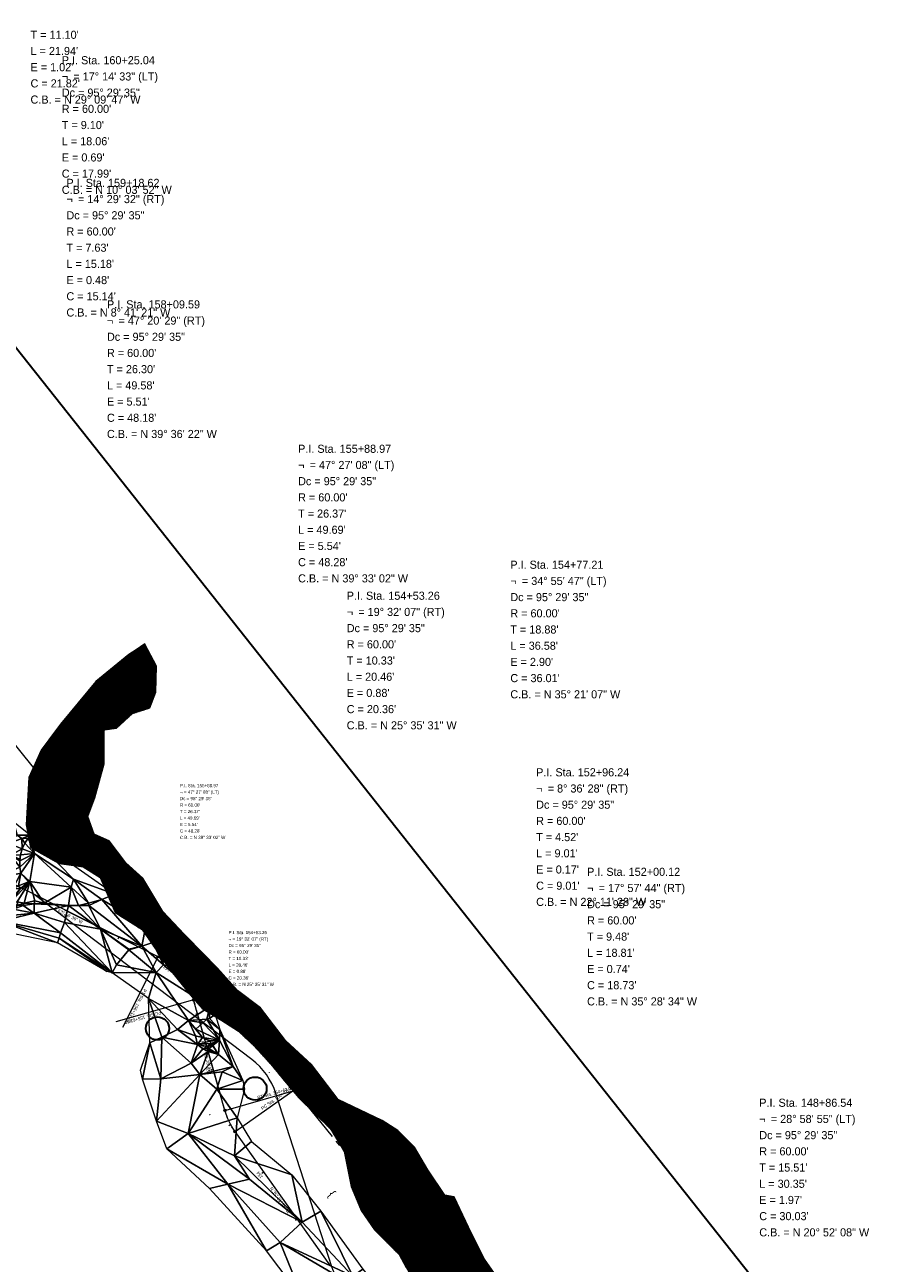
# Model space of a CAD drawing. Extents: x 2399984 to 2508823, y 556481 to 592637.
# Tile 120 of 158: x 2437080 to 2437830, y 565239 to 566309. Entities that reach past the tile are written whole.
import ezdxf
from ezdxf.enums import TextEntityAlignment as Align

# ---------------------------------------------------------------- set-up
doc = ezdxf.new("R2010")
doc.units = 0
doc.header["$MEASUREMENT"] = 0
for name, pattern in [('cl20', [100, 5, -5, 80, -5, 5]), ('cl50', [100, 7.5, -7.5, 70, -7.5, 7.5]), ('stream', [1.4, 0.7, -0.1, 0.1, -0.1, 0.1, -0.1, 0.1, -0.1])]:
    doc.linetypes.add(name, pattern=pattern)
for name, color, linetype, lineweight in [('DT_X_Triangles', 91, 'Continuous', 0), ('DV_X_Text', 7, 'Continuous', 0), ('EV_Ecological_Wetlands', 151, 'stream', 13), ('GE_P_CL_20', 7, 'cl20', 13), ('GE_P_CL_50', 7, 'cl50', 13), ('RW_X_CL_20', 6, 'cl20', 0)]:
    doc.layers.add(name, color=color, linetype=linetype, lineweight=lineweight)
for name, color, linetype, lineweight, plot in [('GK_Visualization', 30, 'Continuous', 13, False), ('SC_Scratch1', 7, 'Continuous', 0, False), ('SC_Scratch2', 7, 'Continuous', 0, False)]:
    doc.layers.add(name, color=color, linetype=linetype, lineweight=lineweight, plot=plot)
doc.styles.add('Slanted-Normal LS 0.50', font='font31.shx', dxfattribs={"height": 0.14})
doc.styles.add('Style-font30', font='font30.shx')
doc.styles.add('Style-font31', font='font31.shx')

# ---------------------------------------------------------------- blocks, each defined once
blk = doc.blocks.new('X_66')
at = {"layer": 'GK_Visualization', "color": 1, "linetype": 'Continuous', "lineweight": 0}
for p, q in [((-0.1, -0.1), (0.1, 0.1)), ((-0.1, 0.1), (0.1, -0.1))]:
    blk.add_line(p, q, dxfattribs=at)
blk = doc.blocks.new('X_67')
at = {"layer": 'GK_Visualization', "color": 1, "linetype": 'Continuous', "lineweight": 0}
for p, q in [((-0.1, -0.1), (0.1, 0.1)), ((-0.1, 0.1), (0.1, -0.1))]:
    blk.add_line(p, q, dxfattribs=at)
blk = doc.blocks.new('X_68')
at = {"layer": 'GK_Visualization', "color": 1, "linetype": 'Continuous', "lineweight": 0}
for p, q in [((-0.1, -0.1), (0.1, 0.1)), ((-0.1, 0.1), (0.1, -0.1))]:
    blk.add_line(p, q, dxfattribs=at)
blk = doc.blocks.new('X_69')
at = {"layer": 'GK_Visualization', "color": 1, "linetype": 'Continuous', "lineweight": 0}
for p, q in [((-0.1, -0.1), (0.1, 0.1)), ((-0.1, 0.1), (0.1, -0.1))]:
    blk.add_line(p, q, dxfattribs=at)
blk = doc.blocks.new('SURVPN-CROSS_4')
at = {"layer": 'GK_Visualization', "color": 30, "linetype": 'Continuous', "lineweight": 0}
for p, q in [((0.1, 0), (-0.1, 0)), ((0, 0.1), (0, -0.1))]:
    blk.add_line(p, q, dxfattribs=at)
blk = doc.blocks.new('SURVPN-CROSS_5')
at = {"layer": 'GK_Visualization', "color": 30, "linetype": 'Continuous', "lineweight": 0}
for p, q in [((0.1, 0), (-0.1, 0)), ((0, 0.1), (0, -0.1))]:
    blk.add_line(p, q, dxfattribs=at)
blk = doc.blocks.new('SURVPN-CROSS_6')
at = {"layer": 'GK_Visualization', "color": 30, "linetype": 'Continuous', "lineweight": 0}
for p, q in [((0.1, 0), (-0.1, 0)), ((0, 0.1), (0, -0.1))]:
    blk.add_line(p, q, dxfattribs=at)
blk = doc.blocks.new('SURVPN-CROSS_7')
at = {"layer": 'GK_Visualization', "color": 30, "linetype": 'Continuous', "lineweight": 0}
for p, q in [((0.1, 0), (-0.1, 0)), ((0, 0.1), (0, -0.1))]:
    blk.add_line(p, q, dxfattribs=at)
blk = doc.blocks.new('X_177')
at = {"layer": 'GK_Visualization', "color": 1, "linetype": 'Continuous', "lineweight": 0}
for p, q in [((-0.1, -0.1), (0.1, 0.1)), ((-0.1, 0.1), (0.1, -0.1))]:
    blk.add_line(p, q, dxfattribs=at)
blk = doc.blocks.new('X_178')
at = {"layer": 'GK_Visualization', "color": 1, "linetype": 'Continuous', "lineweight": 0}
for p, q in [((-0.1, -0.1), (0.1, 0.1)), ((-0.1, 0.1), (0.1, -0.1))]:
    blk.add_line(p, q, dxfattribs=at)
blk = doc.blocks.new('X_179')
at = {"layer": 'GK_Visualization', "color": 1, "linetype": 'Continuous', "lineweight": 0}
for p, q in [((-0.1, -0.1), (0.1, 0.1)), ((-0.1, 0.1), (0.1, -0.1))]:
    blk.add_line(p, q, dxfattribs=at)
blk = doc.blocks.new('SURVPN-CROSS_119')
at = {"layer": 'GK_Visualization', "color": 30, "linetype": 'Continuous', "lineweight": 0}
for p, q in [((0.1, 0), (-0.1, 0)), ((0, 0.1), (0, -0.1))]:
    blk.add_line(p, q, dxfattribs=at)
blk = doc.blocks.new('SURVPN-CROSS_120')
at = {"layer": 'GK_Visualization', "color": 30, "linetype": 'Continuous', "lineweight": 0}
for p, q in [((0.1, 0), (-0.1, 0)), ((0, 0.1), (0, -0.1))]:
    blk.add_line(p, q, dxfattribs=at)
blk = doc.blocks.new('SURVPN-CROSS_121')
at = {"layer": 'GK_Visualization', "color": 30, "linetype": 'Continuous', "lineweight": 0}
for p, q in [((0.1, 0), (-0.1, 0)), ((0, 0.1), (0, -0.1))]:
    blk.add_line(p, q, dxfattribs=at)
blk = doc.blocks.new('SURVPN-CROSS_122')
at = {"layer": 'GK_Visualization', "color": 30, "linetype": 'Continuous', "lineweight": 0}
for p, q in [((0.1, 0), (-0.1, 0)), ((0, 0.1), (0, -0.1))]:
    blk.add_line(p, q, dxfattribs=at)
blk = doc.blocks.new('SURVPN-CROSS_123')
at = {"layer": 'GK_Visualization', "color": 30, "linetype": 'Continuous', "lineweight": 0}
for p, q in [((0.1, 0), (-0.1, 0)), ((0, 0.1), (0, -0.1))]:
    blk.add_line(p, q, dxfattribs=at)

msp = doc.modelspace()

# ---------------------------------------------------------------- hatches: boundary and pattern name
at = {"layer": 'EV_Ecological_Wetlands', "linetype": 'Continuous'}
h = msp.add_hatch(dxfattribs=at)
h.set_pattern_fill('HATCH', color=256, style=0, pattern_type=2)
h.set_pattern_definition([(354.46451, (2437548.52297, 565046.35364), (0.04823113, 0.49766832), [])])
h.paths.add_polyline_path([(2437449.8, 564974.7), (2437494.4, 564936.6), (2437541.1, 564917.7), (2437586.4, 564881.4), (2437608.2, 564883.6), (2437614.8, 564880.6), (2437638.9, 564870), (2437659.3, 564880.6), (2437666.6, 564884.4), (2437693.7, 564898.6), (2437709.3, 564906.7), (2437721.9, 564917.9), (2437723.7, 564932.4), (2437703.4, 564941.7), (2437693.7, 564964.3), (2437683.4, 564985.1), (2437673.6, 564996.8), (2437650.8, 565021.9), (2437630.9, 565041.7), (2437607.9, 565061), (2437588.2, 565075.2), (2437569.5, 565096.4), (2437559, 565112.1), (2437552, 565128.9), (2437549, 565149.4), (2437544.9, 565169.5), (2437539.2, 565178.6), (2437530.3, 565191), (2437521.7, 565198.6), (2437503.6, 565204), (2437495.8, 565215.4), (2437477.1, 565242.4), (2437465.9, 565264.5), (2437450.8, 565296.1), (2437442.9, 565297.7), (2437428.1, 565319.5), (2437416.5, 565339.2), (2437402.1, 565353.6), (2437388.6, 565362.2), (2437350.6, 565380.2), (2437327.6, 565410.6), (2437305.3, 565431.4), (2437283.7, 565459.4), (2437263.7, 565474.5), (2437246.4, 565493.9), (2437219.6, 565521.3), (2437217.6, 565523.3), (2437199.2, 565542.8), (2437182.1, 565571.5), (2437167.4, 565584.8), (2437153, 565604), (2437139.9, 565609.6), (2437134.4, 565625), (2437140.6, 565641), (2437148.6, 565670.5), (2437148.5, 565698.8), (2437148.5, 565699.8), (2437159.2, 565701.3), (2437173, 565713.8), (2437188.1, 565718.7), (2437193.1, 565732.4), (2437193.8, 565754.8), (2437186.2, 565769), (2437183.6, 565774), (2437176.1, 565769), (2437169.9, 565764.9), (2437141.5, 565741.5), (2437111, 565704.7), (2437106.6, 565698.8), (2437094.3, 565682.2), (2437083.6, 565658.5), (2437081.3, 565617.8), (2437085, 565598.2), (2437109.7, 565584.2), (2437130.5, 565581.5), (2437145.2, 565572.3), (2437158.1, 565541.8), (2437181.3, 565527.1), (2437204.3, 565494.1), (2437221.9, 565471.9), (2437233.2, 565458.9), (2437250.3, 565448.7), (2437264.6, 565439.3), (2437278.6, 565426), (2437292.5, 565410.8), (2437304.3, 565396.4), (2437316.8, 565381.7), (2437344, 565354.9), (2437355.8, 565335.3), (2437362, 565305.2), (2437370.7, 565284.5), (2437382.2, 565267.7), (2437386.2, 565263.6), (2437403.3, 565246.3), (2437409.4, 565235.1), (2437426.3, 565203.6), (2437448.6, 565171.8), (2437449.2, 565167.9), (2437453.4, 565144.6), (2437458.3, 565140.8), (2437469.6, 565130.6), (2437475.6, 565111.4), (2437477.7, 565082.9), (2437474.7, 565072.1), (2437470.5, 565057.3), (2437448, 565043.7), (2437432.6, 565026.6), (2437426.3, 565007.4), (2437432.9, 564991.6), (2437448.2, 564976.4)])

# ---------------------------------------------------------------- linework, layer by layer
at = {"linetype": 'Continuous', "flags": 128}
for points in [[(2437219.6, 565521.3), (2437217.6, 565523.3)], [(2437362, 565305.2), (2437362.1, 565305.2)], [(2437382.2, 565267.7), (2437386.2, 565263.6)]]:
    msp.add_lwpolyline(points, dxfattribs=at)
at = {"layer": 'EV_Ecological_Wetlands', "linetype": 'Continuous', "flags": 128}
for points in [[(2437495.8, 565215.4), (2437477.1, 565242.4), (2437465.9, 565264.5), (2437450.8, 565296.1), (2437442.9, 565297.7), (2437428.1, 565319.5), (2437416.5, 565339.2), (2437402.1, 565353.6), (2437388.6, 565362.2), (2437350.6, 565380.2), (2437327.6, 565410.6), (2437305.3, 565431.4), (2437283.7, 565459.4), (2437263.7, 565474.5), (2437246.4, 565493.9), (2437219.6, 565521.3), (2437217.6, 565523.3), (2437199.2, 565542.8), (2437182.1, 565571.5), (2437167.4, 565584.8), (2437153, 565604), (2437139.9, 565609.6), (2437134.4, 565625), (2437140.6, 565641), (2437148.6, 565670.5), (2437148.5, 565698.8), (2437148.5, 565699.8), (2437159.2, 565701.3), (2437173, 565713.8), (2437188.1, 565718.7), (2437193.1, 565732.4), (2437193.8, 565754.8), (2437186.2, 565769), (2437183.6, 565774), (2437176.1, 565769), (2437169.9, 565764.9), (2437141.5, 565741.5), (2437111, 565704.7), (2437106.6, 565698.8), (2437094.3, 565682.2), (2437083.6, 565658.5), (2437081.3, 565617.8), (2437085, 565598.2), (2437109.7, 565584.2), (2437130.5, 565581.5), (2437145.2, 565572.3), (2437158.1, 565541.8), (2437181.3, 565527.1), (2437204.3, 565494.1), (2437221.9, 565471.9), (2437233.2, 565458.9), (2437250.3, 565448.7), (2437264.6, 565439.3), (2437278.6, 565426), (2437292.5, 565410.8), (2437304.3, 565396.4), (2437316.8, 565381.7), (2437344, 565354.9), (2437355.8, 565335.3), (2437362, 565305.2), (2437370.7, 565284.5), (2437382.2, 565267.7), (2437386.2, 565263.6), (2437403.3, 565246.3), (2437409.4, 565235.1)], [(2437176.1, 565769), (2437169.9, 565764.9)], [(2437183.6, 565774), (2437176.1, 565769)], [(2437186.2, 565769), (2437183.6, 565774)], [(2437193.8, 565754.8), (2437186.2, 565769)], [(2437169.9, 565764.9), (2437141.5, 565741.5)], [(2437193.1, 565732.4), (2437193.8, 565754.8)], [(2437141.5, 565741.5), (2437111, 565704.7)], [(2437188.1, 565718.7), (2437193.1, 565732.4)], [(2437159.2, 565701.3), (2437173, 565713.8)], [(2437173, 565713.8), (2437188.1, 565718.7)], [(2437111, 565704.7), (2437106.6, 565698.8)], [(2437106.6, 565698.8), (2437094.3, 565682.2)], [(2437148.5, 565699.8), (2437159.2, 565701.3)], [(2437148.5, 565698.8), (2437148.5, 565699.8)], [(2437148.6, 565670.5), (2437148.5, 565698.8)], [(2437094.3, 565682.2), (2437083.6, 565658.5)], [(2437140.6, 565641), (2437148.6, 565670.5)], [(2437083.6, 565658.5), (2437081.3, 565617.8)], [(2437134.4, 565625), (2437140.6, 565641)], [(2437081.3, 565617.8), (2437085, 565598.2)], [(2437139.9, 565609.6), (2437134.4, 565625)], [(2437153, 565604), (2437139.9, 565609.6)], [(2437085, 565598.2), (2437109.7, 565584.2)], [(2437167.4, 565584.8), (2437153, 565604)], [(2437109.7, 565584.2), (2437130.5, 565581.5)], [(2437182.1, 565571.5), (2437167.4, 565584.8)], [(2437130.5, 565581.5), (2437145.2, 565572.3)], [(2437145.2, 565572.3), (2437158.1, 565541.8)], [(2437199.2, 565542.8), (2437182.1, 565571.5)], [(2437158.1, 565541.8), (2437181.3, 565527.1)], [(2437283.7, 565459.4), (2437263.7, 565474.5)], [(2437233.2, 565458.9), (2437250.3, 565448.7)], [(2437305.3, 565431.4), (2437283.7, 565459.4)], [(2437250.3, 565448.7), (2437264.6, 565439.3)], [(2437264.6, 565439.3), (2437278.6, 565426)], [(2437278.6, 565426), (2437292.5, 565410.8)], [(2437327.6, 565410.6), (2437305.3, 565431.4)], [(2437292.5, 565410.8), (2437304.3, 565396.4)], [(2437350.6, 565380.2), (2437327.6, 565410.6)], [(2437304.3, 565396.4), (2437316.8, 565381.7)], [(2437316.8, 565381.7), (2437344, 565354.9)], [(2437388.6, 565362.2), (2437350.6, 565380.2)], [(2437402.1, 565353.6), (2437388.6, 565362.2)], [(2437344, 565354.9), (2437355.8, 565335.3)], [(2437416.5, 565339.2), (2437402.1, 565353.6)], [(2437428.1, 565319.5), (2437416.5, 565339.2)], [(2437355.8, 565335.3), (2437362, 565305.2)], [(2437442.9, 565297.7), (2437428.1, 565319.5)], [(2437362.1, 565305.2), (2437370.7, 565284.5)], [(2437450.8, 565296.1), (2437442.9, 565297.7)], [(2437465.9, 565264.5), (2437450.8, 565296.1)], [(2437370.7, 565284.5), (2437382.2, 565267.7)], [(2437386.2, 565263.6), (2437403.3, 565246.3)], [(2437477.1, 565242.4), (2437465.9, 565264.5)], [(2437403.3, 565246.3), (2437409.4, 565235.1)], [(2437495.8, 565215.4), (2437477.1, 565242.4)]]:
    msp.add_lwpolyline(points, dxfattribs=at)
at = {"layer": 'GE_P_CL_20'}
for p, q in [((2437195.1, 565503.6), (2437042.4, 565580.5)), ((2437252.9, 565370.9), (2437225.9, 565466.4)), ((2437343.4, 565237.4), (2437261.7, 565352.6))]:
    msp.add_line(p, q, dxfattribs=at)
at = {"layer": 'GE_P_CL_20', "linetype": 'Continuous'}
for p, q in [((2437116.8, 565543.1), (2437115.9, 565541.3)), ((2437161.4, 565520.6), (2437160.5, 565518.8)), ((2437194.7, 565502.7), (2437164.3, 565442.5)), ((2437205.5, 565497), (2437204.2, 565495.4)), ((2437224.9, 565466.1), (2437158.8, 565447.4)), ((2437229.3, 565454.3), (2437227.4, 565453.7)), ((2437242.9, 565406.2), (2437241, 565405.6)), ((2437262.5, 565353.2), (2437318.4, 565392.8)), ((2437253.9, 565371.2), (2437320, 565390)), ((2437258, 565358.6), (2437256.2, 565357.6)), ((2437286.6, 565317.6), (2437284.9, 565316.4)), ((2437315.5, 565276.8), (2437313.9, 565275.6))]:
    msp.add_line(p, q, dxfattribs=at)
for centre in [(2437195.1, 565503.6), (2437225.9, 565466.4), (2437252.9, 565370.9), (2437261.7, 565352.6)]:
    msp.add_circle(centre, 1, dxfattribs=at)
at = {"layer": 'GE_P_CL_20'}
msp.add_arc((2437168.1, 565450), 60, 15.8244, 63.2766, dxfattribs=at)
at = {"layer": 'GE_P_CL_20', "extrusion": (0, 0, -1)}
msp.add_arc((-2437310.6, 565387.3), 60, 324.6403, 344.1756, dxfattribs=at)
at = {"layer": 'GK_Visualization', "color": 1, "flags": 128}
for points in [[(2437343.4, 565237.4), (2437261.7, 565352.6, -0.085446), (2437252.9, 565370.9), (2437225.9, 565466.4, 0.21006), (2437195.1, 565503.6), (2437042.4, 565580.5, -0.209554), (2437011.7, 565617.6), (2436990.2, 565692.7, -0.063319), (2436987.9, 565707.7), (2436985.7, 565797.5, 0.075377), (2436982.5, 565815.2), (2436962.4, 565874.8, 0.091686), (2436951.7, 565893.9), (2436871.1, 565991.2), (2436772.1, 566079.2), (2436685.5, 566161.7), (2436309, 566628.5)], [(2437459.2, 565074.3), (2437396.3, 565138.3, -0.078536), (2437385.4, 565153.6), (2437348.7, 565227.2, -0.037577), (2437345.3, 565235.6), (2437296.9, 565385.5, 0.1536), (2437276.1, 565414.9), (2437088.2, 565557.5)]]:
    msp.add_lwpolyline(points, format="xyb", dxfattribs=at)
at = {"layer": 'GK_Visualization', "color": 30}
for centre, start, end in [((2437168.1, 565450), 15.8244, 63.2766), ((2437239.8, 565367.1), 17.887, 52.8167)]:
    msp.add_arc(centre, 60, start, end, dxfattribs=at)
at = {"layer": 'RW_X_CL_20'}
msp.add_line((2435315.8, 567854.4), (2438921.8, 563402.2), dxfattribs=at)
at = {"layer": 'SC_Scratch1', "color": 4, "lineweight": 30}
msp.add_line((2437758.8, 565162.9), (2436900.7, 566246.6), dxfattribs=at)
at = {"layer": 'SC_Scratch2', "color": 4, "lineweight": 30}
for centre in [(2437194.6, 565441.8), (2437278.9, 565389.7)]:
    msp.add_circle(centre, 10, dxfattribs=at)

# ---------------------------------------------------------------- block references
at = {"layer": 'GK_Visualization', "color": 1, "linetype": 'Continuous', "lineweight": 0}
for name, p in [('X_179', (2437088.2, 565557.5)), ('X_69', (2437195.1, 565503.6)), ('X_68', (2437225.9, 565466.4)), ('X_178', (2437276.1, 565414.9)), ('X_177', (2437296.9, 565385.5)), ('X_67', (2437252.9, 565370.9)), ('X_66', (2437261.7, 565352.6))]:
    msp.add_blockref(name, p, dxfattribs=at)
at = {"layer": 'GK_Visualization', "color": 30, "linetype": 'Continuous', "lineweight": 0}
for name, p in [('SURVPN-CROSS_4', (2437195.1, 565503.6)), ('SURVPN-CROSS_6', (2437218.7, 565491.8)), ('SURVPN-CROSS_5', (2437225.9, 565466.4)), ('SURVPN-CROSS_7', (2437168.1, 565450)), ('SURVPN-CROSS_120', (2437276.1, 565414.9)), ('SURVPN-CROSS_122', (2437291.1, 565403.5)), ('SURVPN-CROSS_121', (2437296.9, 565385.5)), ('SURVPN-CROSS_123', (2437239.8, 565367.1)), ('SURVPN-CROSS_119', (2437402.4, 565254))]:
    msp.add_blockref(name, p, dxfattribs=at)

# ---------------------------------------------------------------- texts
at = {"layer": 'DV_X_Text', "style": 'Slanted-Normal LS 0.50'}
for p in [(2437380.4, 565357.7), (2437344, 565297.9)]:
    msp.add_text('}', height=7, rotation=129.0054, dxfattribs=at).set_placement(p, align=Align.MIDDLE_CENTER)
at = {"layer": 'GE_P_CL_20', "linetype": 'Continuous', "style": 'Style-font31'}
for s, p in [('P.I. Sta. 155+88.97', (2437214, 565653)), ('¬', (2437214, 565647.4)), ('Dc = 95%%d 29\' 35"', (2437214, 565641.8)), ('= 47%%d 27\' 08" (LT)', (2437217.5, 565647.4)), ("T = 26.37'", (2437214, 565630.6)), ("R = 60.00'", (2437214, 565636.2)), ("L = 49.69'", (2437214, 565625)), ("E = 5.54'", (2437214, 565619.4)), ("C = 48.28'", (2437214, 565613.8)), ('C.B. = N 39%%d 33\' 02" W', (2437214, 565608.2)), ('P.I. Sta. 154+53.26', (2437256, 565526)), ('= 19%%d 32\' 07" (RT)', (2437259.5, 565520.4)), ('¬', (2437256, 565520.4)), ('Dc = 95%%d 29\' 35"', (2437256, 565514.8)), ("R = 60.00'", (2437256, 565509.2)), ("T = 10.33'", (2437256, 565503.6)), ("L = 20.46'", (2437256, 565498)), ("E = 0.88'", (2437256, 565492.4)), ("C = 20.36'", (2437256, 565486.8)), ('C.B. = N 25%%d 35\' 31" W', (2437256, 565481.2))]:
    msp.add_text(s, height=2.8, dxfattribs=at).set_placement(p, align=Align.TOP_LEFT)
for s, rotation, p in [('N 63%%d 16\' 36" W', 333.2766, (2437118.3, 565540.7)), ('N 15%%d 49\' 28" W', 285.8244, (2437238.1, 565418.1)), ('N 35%%d 21\' 35" W', 305.3597, (2437301.6, 565294))]:
    msp.add_text(s, height=2.8, rotation=rotation, dxfattribs=at).set_placement(p, align=Align.TOP_CENTER)
for s, rotation, p in [('157', 153.2766, (2437115.1, 565540.5)), ('156', 141.5371, (2437203.5, 565494.7)), ('155', 105.8244, (2437240, 565405.4)), ('154', 125.3597, (2437284, 565315.9))]:
    msp.add_text(s, height=2.8, rotation=rotation, dxfattribs=at).set_placement(p, align=Align.CENTER)
for s, rotation, p in [('PT Sta. 156+12.29', 243.2766, (2437182.9, 565476.2)), ('PC Sta. 155+62.60', 195.8244, (2437197.4, 565456.9)), ('PT Sta. 154+63.39', 15.8244, (2437281.4, 565380.5)), ('PC Sta. 154+42.94', 35.3597, (2437285.4, 565371.1))]:
    msp.add_text(s, height=2.8, rotation=rotation, dxfattribs=at).set_placement(p)
at = {"layer": 'GE_P_CL_50', "linetype": 'Continuous', "style": 'Style-font31'}
for s, p in [("T = 11.10'", (2437085, 566304)), ("L = 21.94'", (2437085, 566290)), ('P.I. Sta. 160+25.04', (2437112, 566282)), ("E = 1.02'", (2437085, 566276)), ('= 17%%d 14\' 33" (LT)', (2437122, 566268)), ("C = 21.82'", (2437085, 566262)), ('¬', (2437112, 566268)), ('C.B. = N 29%%d 09\' 47" W', (2437085, 566248)), ('Dc = 95%%d 29\' 35"', (2437112, 566254)), ("R = 60.00'", (2437112, 566240)), ("T = 9.10'", (2437112, 566226)), ("L = 18.06'", (2437112, 566212)), ("E = 0.69'", (2437112, 566198)), ("C = 17.99'", (2437112, 566184)), ('P.I. Sta. 159+18.62', (2437116, 566176)), ('C.B. = N 10%%d 03\' 52" W', (2437112, 566170)), ('= 14%%d 29\' 32" (RT)', (2437126, 566162)), ('¬', (2437116, 566162)), ('Dc = 95%%d 29\' 35"', (2437116, 566148)), ("R = 60.00'", (2437116, 566134)), ("T = 7.63'", (2437116, 566120)), ("L = 15.18'", (2437116, 566106)), ("E = 0.48'", (2437116, 566092)), ("C = 15.14'", (2437116, 566078)), ('P.I. Sta. 158+09.59', (2437151, 566071)), ('C.B. = N 8%%d 41\' 21" W', (2437116, 566064)), ('= 47%%d 20\' 29" (RT)', (2437161, 566057)), ('¬', (2437151, 566057)), ('Dc = 95%%d 29\' 35"', (2437151, 566043)), ("R = 60.00'", (2437151, 566029)), ("T = 26.30'", (2437151, 566015)), ("L = 49.58'", (2437151, 566001)), ("E = 5.51'", (2437151, 565987)), ("C = 48.18'", (2437151, 565973)), ('C.B. = N 39%%d 36\' 22" W', (2437151, 565959)), ('P.I. Sta. 155+88.97', (2437316.1, 565946.2)), ('¬', (2437316.1, 565932.2)), ('= 47%%d 27\' 08" (LT)', (2437326.1, 565932.2)), ('Dc = 95%%d 29\' 35"', (2437316.1, 565918.2)), ("R = 60.00'", (2437316.1, 565904.2)), ("T = 26.37'", (2437316.1, 565890.2)), ("L = 49.69'", (2437316.1, 565876.2)), ("E = 5.54'", (2437316.1, 565862.2)), ("C = 48.28'", (2437316.1, 565848.2)), ('C.B. = N 39%%d 33\' 02" W', (2437316.1, 565834.2)), ('P.I. Sta. 154+53.26', (2437358.1, 565819.2)), ('¬', (2437358.1, 565805.2)), ('= 19%%d 32\' 07" (RT)', (2437368.1, 565805.2)), ('Dc = 95%%d 29\' 35"', (2437358.1, 565791.2)), ("R = 60.00'", (2437358.1, 565777.2)), ("T = 10.33'", (2437358.1, 565763.2)), ("L = 20.46'", (2437358.1, 565749.2)), ("E = 0.88'", (2437358.1, 565735.2)), ("C = 20.36'", (2437358.1, 565721.2)), ('C.B. = N 25%%d 35\' 31" W', (2437358.1, 565707.2)), ('P.I. Sta. 148+86.54', (2437714.4, 565381)), ('¬', (2437714.4, 565367)), ('= 28%%d 58\' 55" (LT)', (2437724.4, 565367)), ('Dc = 95%%d 29\' 35"', (2437714.4, 565353)), ("R = 60.00'", (2437714.4, 565339)), ("T = 15.51'", (2437714.4, 565325)), ("L = 30.35'", (2437714.4, 565311)), ("E = 1.97'", (2437714.4, 565297)), ("C = 30.03'", (2437714.4, 565283)), ('C.B. = N 20%%d 52\' 08" W', (2437714.4, 565269))]:
    msp.add_text(s, height=7, dxfattribs=at).set_placement(p, align=Align.TOP_LEFT)
at = {"layer": 'GE_P_CL_50', "color": 193, "style": 'Style-font31'}
for s, p in [('P.I. Sta. 154+77.21', (2437499.4, 565846)), ('= 34%%d 55\' 47" (LT)', (2437509.4, 565832)), ('¬', (2437499.4, 565832)), ('Dc = 95%%d 29\' 35"', (2437499.4, 565818)), ("R = 60.00'", (2437499.4, 565804)), ("T = 18.88'", (2437499.4, 565790)), ("L = 36.58'", (2437499.4, 565776)), ("E = 2.90'", (2437499.4, 565762)), ("C = 36.01'", (2437499.4, 565748)), ('C.B. = N 35%%d 21\' 07" W', (2437499.4, 565734)), ('P.I. Sta. 152+96.24', (2437521.7, 565666.6)), ('¬', (2437521.7, 565652.6)), ('= 8%%d 36\' 28" (RT)', (2437531.7, 565652.6)), ('Dc = 95%%d 29\' 35"', (2437521.7, 565638.6)), ("R = 60.00'", (2437521.7, 565624.6)), ("T = 4.52'", (2437521.7, 565610.6)), ("L = 9.01'", (2437521.7, 565596.6)), ("E = 0.17'", (2437521.7, 565582.6)), ('P.I. Sta. 152+00.12', (2437565.7, 565580.6)), ("C = 9.01'", (2437521.7, 565568.6)), ('¬', (2437565.7, 565566.6)), ('= 17%%d 57\' 44" (RT)', (2437575.7, 565566.6)), ('C.B. = N 22%%d 11\' 28" W', (2437521.7, 565554.6)), ('Dc = 95%%d 29\' 35"', (2437565.7, 565552.6)), ("R = 60.00'", (2437565.7, 565538.6)), ("T = 9.48'", (2437565.7, 565524.6)), ("L = 18.81'", (2437565.7, 565510.6)), ("E = 0.74'", (2437565.7, 565496.6)), ("C = 18.73'", (2437565.7, 565482.6)), ('C.B. = N 35%%d 28\' 34" W', (2437565.7, 565468.6))]:
    msp.add_text(s, height=7, dxfattribs=at).set_placement(p, align=Align.TOP_LEFT)
at = {"layer": 'GK_Visualization', "color": 1, "style": 'Style-font30'}
for s, p in [('TEMP10036', (2437088.2, 565557.5)), ('TEMP54', (2437195.1, 565503.6)), ('TEMP53', (2437225.9, 565466.4)), ('TEMP10035', (2437276.1, 565414.9)), ('TEMP10034', (2437296.9, 565385.5)), ('TEMP52', (2437252.9, 565370.9)), ('TEMP51', (2437261.7, 565352.6))]:
    msp.add_text(s, height=0.14, dxfattribs=at).set_placement(p, align=Align.RIGHT)

# ---------------------------------------------------------------- meshes
at = {"layer": 'DT_X_Triangles'}
mesh = msp.add_polyface(dxfattribs=at)
corners = [(2437051.8, 565553.6), (2437054.8, 565555.6), (2437056, 565551.3), (2437052.4, 565589.7), (2437057.1, 565596.8), (2437054.2, 565590.6), (2437052.4, 565570.6), (2437068, 565591.5), (2437075.8, 565581.2), (2437076.7, 565576), (2437069.6, 565562.6), (2437064.8, 565560.2), (2437059.8, 565558), (2437056.5, 565592.1), (2437067.1, 565549.9), (2437061.8, 565538.7), (2437059.2, 565594.4), (2437060.7, 565620.4), (2437066.4, 565601.7), (2437066.8, 565620.3), (2437073.6, 565608.9), (2437071.1, 565556.7), (2437077.5, 565605.8), (2437077.8, 565597), (2437070.2, 565620.7), (2437076.1, 565562.4), (2437084.3, 565568.7), (2437073.6, 565551.1), (2437067.3, 565549.8), (2437074, 565548.3), (2437070, 565544.7), (2437076.4, 565591.9), (2437075.8, 565587.9), (2437075.7, 565586.6), (2437074.5, 565565), (2437078.6, 565548)]
mesh.append_faces([[corners[k] for k in face] for face in [(0, 1, 2), (3, 4, 5), (3, 5, 6), (6, 5, 7), (6, 7, 8), (6, 8, 9), (6, 9, 10), (6, 10, 11), (6, 11, 12), (6, 12, 1), (5, 4, 13), (5, 13, 7), (1, 12, 2), (2, 12, 14), (2, 14, 15), (13, 4, 16), (13, 16, 7), (4, 17, 18), (4, 18, 16), (16, 18, 7), (12, 11, 14), (17, 19, 20), (17, 20, 18), (11, 21, 14), (11, 10, 21), (18, 20, 22), (18, 22, 23), (18, 23, 7), (19, 24, 20), (14, 21, 25), (14, 26, 27), (14, 27, 28), (28, 27, 29), (28, 29, 30), (7, 23, 31), (7, 31, 32), (7, 32, 33), (7, 33, 8), (10, 9, 34), (10, 34, 25), (10, 25, 21), (30, 29, 35)]])
mesh = msp.add_polyface(dxfattribs=at)
corners = [(2437067.1, 565549.9), (2437076.1, 565562.4), (2437084.3, 565568.7), (2437070.2, 565620.7), (2437085.1, 565608.8), (2437073.6, 565608.9), (2437073.6, 565551.1), (2437079.5, 565550.1), (2437074, 565548.3), (2437077.5, 565605.8), (2437078.6, 565548), (2437074.5, 565565), (2437076.7, 565576), (2437083.2, 565568.3), (2437075.7, 565586.6), (2437076.4, 565591.9), (2437088.4, 565592.8), (2437075.8, 565581.2), (2437075.8, 565587.9), (2437077.8, 565597), (2437080, 565601.8), (2437082.9, 565606.3), (2437088.2, 565549.5), (2437088.2, 565541.3), (2437088.7, 565552.1), (2437120.1, 565563.8), (2437096.9, 565549.9), (2437157.8, 565557.8), (2437122, 565570.7), (2437117.8, 565547.9), (2437126.5, 565547.9), (2437135, 565550), (2437146.5, 565553.2), (2437135.3, 565548.1), (2437184.6, 565530.4)]
mesh.append_faces([[corners[k] for k in face] for face in [(0, 1, 2), (3, 4, 5), (6, 2, 7), (6, 7, 8), (5, 4, 9), (8, 7, 10), (11, 12, 13), (11, 13, 1), (14, 15, 16), (14, 16, 17), (14, 18, 15), (17, 16, 12), (1, 13, 2), (15, 19, 16), (12, 16, 2), (12, 2, 13), (9, 20, 19), (9, 4, 21), (9, 21, 20), (19, 20, 16), (10, 22, 23), (10, 7, 22), (7, 2, 24), (7, 24, 22), (20, 21, 16), (21, 4, 16), (2, 16, 25), (2, 25, 26), (2, 26, 24), (4, 27, 28), (4, 28, 16), (22, 24, 26), (22, 26, 29), (16, 28, 25), (26, 25, 29), (29, 25, 30), (25, 28, 31), (25, 31, 30), (28, 27, 32), (28, 32, 31), (30, 31, 33), (31, 32, 33), (32, 27, 34)]])
mesh = msp.add_polyface(dxfattribs=at)
corners = [(2436997.9, 565536), (2437031.4, 565548.9), (2437039.9, 565539.2), (2437054.9, 565534.6), (2437045.2, 565528.8), (2437044.3, 565544.9), (2437050.8, 565546.9), (2437059.3, 565534.5), (2437108.2, 565515.8), (2437056, 565551.3), (2437061.8, 565538.7), (2437088.2, 565541.3), (2437111, 565524.3), (2437109.8, 565519.6), (2437070, 565544.7), (2437067.1, 565549.9), (2437067.3, 565549.8), (2437078.6, 565548), (2437088.2, 565549.5), (2437117.8, 565547.9), (2437114.2, 565533.3), (2437155.5, 565489.7), (2437145.5, 565527.6), (2437126.5, 565547.9), (2437135.3, 565548.1), (2437181, 565512.8), (2437146.5, 565553.2), (2437170, 565510.1), (2437169.9, 565509.8), (2437184.6, 565530.4), (2437157.8, 565557.8), (2437221.8, 565516.7), (2437213.4, 565517.9), (2437187.5, 565534.6), (2437190.7, 565515.9), (2437208.5, 565517.1), (2437196.1, 565515.2), (2437198.4, 565515.3), (2437198.6, 565515.3)]
mesh.append_faces([[corners[k] for k in face] for face in [(0, 1, 2), (0, 2, 3), (0, 3, 4), (1, 5, 2), (2, 5, 3), (5, 6, 3), (4, 3, 7), (4, 7, 8), (6, 9, 10), (6, 10, 3), (3, 10, 7), (7, 10, 11), (7, 11, 12), (7, 12, 13), (7, 13, 8), (10, 14, 11), (10, 15, 16), (10, 16, 14), (14, 17, 11), (18, 19, 11), (11, 19, 20), (11, 20, 12), (12, 20, 21), (20, 19, 22), (20, 22, 21), (19, 23, 22), (23, 24, 22), (24, 25, 22), (24, 26, 25), (22, 25, 27), (22, 27, 28), (26, 29, 25), (30, 31, 32), (30, 32, 33), (30, 33, 29), (25, 29, 34), (29, 33, 35), (29, 35, 36), (29, 36, 34), (33, 32, 35), (36, 35, 37), (37, 35, 38)]])
mesh = msp.add_polyface(dxfattribs=at)
corners = [(2437108.2, 565515.8), (2437109.8, 565519.6), (2437150.8, 565490.8), (2437111, 565524.3), (2437155.5, 565489.7), (2437145.5, 565527.6), (2437169.9, 565509.8), (2437159.2, 565496.7), (2437193.6, 565490.2), (2437187, 565467.7), (2437181, 565512.8), (2437170, 565510.1), (2437180, 565405.6), (2437187.9, 565429.2), (2437181.6, 565397.9), (2437190.7, 565515.9), (2437199.9, 565496.6), (2437197.5, 565398.2), (2437193.8, 565361.6), (2437221.5, 565448.7), (2437211.9, 565440.7), (2437198.5, 565434.1), (2437196.1, 565515.2), (2437240, 565460.7), (2437231.1, 565402), (2437221.2, 565351), (2437202.7, 565337.6), (2437212.8, 565493.5), (2437198.4, 565515.3), (2437223.8, 565411.8), (2437198.6, 565515.3), (2437229.1, 565427.8), (2437208.5, 565517.1), (2437255.4, 565307.1), (2437213.4, 565517.9), (2437227.4, 565435.3), (2437221.8, 565516.7), (2437233.5, 565433.9)]
mesh.append_faces([[corners[k] for k in face] for face in [(0, 1, 2), (1, 3, 4), (1, 4, 2), (5, 6, 7), (5, 7, 4), (4, 7, 8), (4, 8, 9), (7, 6, 8), (6, 10, 8), (6, 11, 10), (12, 13, 14), (10, 15, 16), (10, 16, 8), (14, 17, 18), (14, 13, 17), (9, 8, 19), (9, 19, 20), (9, 20, 21), (9, 21, 13), (13, 21, 17), (15, 22, 16), (8, 16, 23), (8, 23, 19), (18, 24, 25), (18, 25, 26), (18, 17, 24), (22, 27, 16), (22, 28, 27), (17, 21, 29), (17, 29, 24), (28, 30, 27), (21, 31, 29), (21, 20, 31), (30, 32, 27), (16, 27, 23), (26, 25, 33), (32, 34, 23), (32, 23, 27), (20, 35, 31), (20, 19, 35), (34, 36, 23), (19, 37, 35)]])
mesh = msp.add_polyface(dxfattribs=at)
corners = [(2437221.5, 565448.7), (2437240, 565460.7), (2437237.3, 565449.7), (2437233.8, 565446.5), (2437227.8, 565441), (2437233.5, 565433.9), (2437221.8, 565516.7), (2437244.5, 565453.9), (2437227.4, 565435.3), (2437229.1, 565427.8), (2437248.2, 565431.6), (2437237.6, 565426), (2437233.7, 565424.1), (2437239.8, 565430.6), (2437241, 565428.7), (2437239.8, 565431), (2437238.9, 565424.3), (2437238.3, 565421.7), (2437239.5, 565450.2), (2437248.6, 565440.9), (2437237.9, 565426), (2437240.8, 565428.2), (2437241.9, 565426.9), (2437238.9, 565424.5), (2437242.4, 565426.8), (2437247.4, 565419.3), (2437241.9, 565427.5), (2437242.4, 565426.9), (2437260.1, 565408.8)]
mesh.append_faces([[corners[k] for k in face] for face in [(0, 1, 2), (0, 2, 3), (0, 3, 4), (0, 4, 5), (6, 7, 1), (8, 5, 9), (4, 3, 10), (4, 10, 5), (9, 11, 12), (9, 5, 13), (9, 13, 14), (9, 14, 11), (5, 10, 15), (5, 15, 13), (12, 11, 16), (12, 16, 17), (3, 2, 10), (2, 1, 18), (2, 18, 19), (2, 19, 10), (11, 14, 20), (11, 20, 16), (20, 14, 21), (20, 21, 22), (20, 22, 23), (20, 23, 16), (16, 23, 24), (16, 24, 25), (23, 22, 24), (18, 1, 7), (18, 7, 19), (15, 10, 13), (13, 10, 14), (21, 14, 22), (14, 10, 26), (14, 26, 22), (26, 10, 27), (26, 27, 24), (26, 24, 22), (24, 27, 25), (27, 10, 25), (10, 19, 28)]])
mesh = msp.add_polyface(dxfattribs=at)
corners = [(2437202.7, 565337.6), (2437255.4, 565307.1), (2437239.6, 565303.3), (2437221.2, 565351), (2437231.1, 565402), (2437245.8, 565389.3), (2437263.5, 565364.4), (2437261.2, 565331.7), (2437274.1, 565311.4), (2437223.8, 565411.8), (2437238.3, 565421.7), (2437229.1, 565427.8), (2437233.7, 565424.1), (2437247.4, 565419.3), (2437260.1, 565408.8), (2437250.5, 565404.1), (2437238.9, 565424.3), (2437240.1, 565422.2), (2437288.8, 565249.4), (2437268.4, 565396.8), (2437269.8, 565389.1), (2437248.2, 565431.6), (2437248.6, 565440.9), (2437300.5, 565256.7), (2437319.7, 565274.3), (2437275.8, 565343.9), (2437310.6, 565315.2), (2437320.9, 565207.1), (2437357.7, 565223.3), (2437363.3, 565227.5), (2437335.6, 565283.7), (2437330.3, 565190.2), (2437350.7, 565185.9), (2437372.1, 565233.7), (2437401.4, 565197.2), (2437382.4, 565175.5)]
mesh.append_faces([[corners[k] for k in face] for face in [(0, 1, 2), (3, 4, 5), (3, 5, 6), (3, 6, 7), (3, 7, 8), (3, 8, 1), (9, 10, 4), (9, 11, 12), (9, 12, 10), (4, 10, 13), (4, 13, 14), (4, 14, 15), (4, 15, 5), (10, 16, 17), (10, 17, 13), (16, 13, 17), (2, 1, 18), (5, 15, 19), (5, 19, 20), (5, 20, 6), (13, 21, 14), (22, 19, 14), (15, 14, 19), (1, 23, 18), (1, 8, 24), (1, 24, 23), (7, 6, 25), (7, 25, 26), (7, 26, 24), (7, 24, 8), (18, 23, 27), (23, 28, 27), (23, 24, 29), (23, 29, 28), (26, 30, 24), (24, 30, 29), (27, 28, 31), (31, 28, 32), (30, 33, 29), (28, 29, 34), (28, 34, 35), (29, 33, 34)]])

doc.saveas('drawing.dxf')
